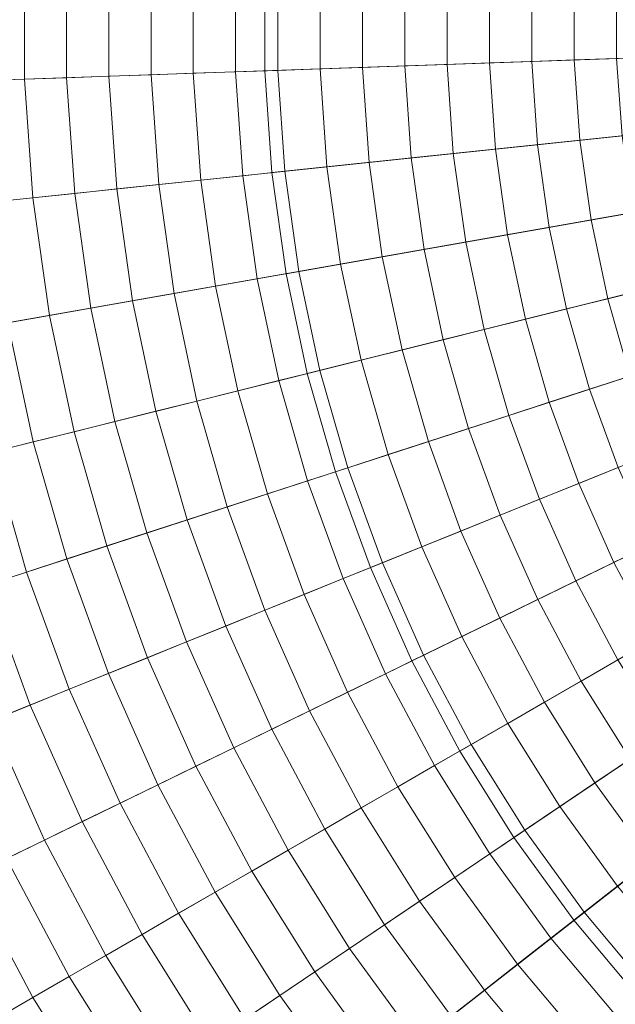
# Model space of a CAD drawing. Header units: centimetres. Extents: x -3.01 to 4.18, y -6.48 to 0.72.
# Tile 189 of 256: x -0.58 to -0.17, y -3.55 to -2.88. Entities that reach past the tile are written whole.
import ezdxf

# ---------------------------------------------------------------- set-up
doc = ezdxf.new("R2010")
doc.units = ezdxf.units.CM
doc.header["$LTSCALE"] = 2.54
doc.layers.add('Lucido design-1', color=7, linetype='Continuous')

# ---------------------------------------------------------------- blocks, each defined once
blk = doc.blocks.new('Gruppo-1')
at = {"color": 142, "linetype": 'Continuous', "lineweight": 9}
for points in [[(-0.41246, -2.84602, -14.60843), (-0.41246, -2.91578, -14.60843), (0.58636, -2.8809, -14.60843), (-0.41246, -2.84602, -14.60843)], [(-0.41246, -2.84602, -13.70118), (-0.41246, -2.91578, -13.70118), (-0.41246, -2.91578, -14.60843), (-0.41246, -2.84602, -14.60843), (-0.41246, -2.84602, -13.70118)], [(0.58636, -2.8809, -13.70118), (-0.41246, -2.91578, -13.70118), (-0.41246, -2.84602, -13.70118), (0.58636, -2.8809, -13.70118)], [(-0.41246, -2.91578, -14.60843), (-0.4076, -2.98537, -14.60843), (0.58636, -2.8809, -14.60843), (-0.41246, -2.91578, -14.60843)], [(0.58636, -2.8809, -13.70118), (-0.4076, -2.98537, -13.70118), (-0.41246, -2.91578, -13.70118), (0.58636, -2.8809, -13.70118)], [(-0.4076, -2.98537, -14.60843), (-0.39789, -3.05445, -14.60843), (0.58636, -2.8809, -14.60843), (-0.4076, -2.98537, -14.60843)], [(0.58636, -2.8809, -13.70118), (-0.39789, -3.05445, -13.70118), (-0.4076, -2.98537, -13.70118), (0.58636, -2.8809, -13.70118)], [(-0.39789, -3.05445, -14.60843), (-0.38339, -3.12268, -14.60843), (0.58636, -2.8809, -14.60843), (-0.39789, -3.05445, -14.60843)], [(0.58636, -2.8809, -13.70118), (-0.38339, -3.12268, -13.70118), (-0.39789, -3.05445, -13.70118), (0.58636, -2.8809, -13.70118)], [(-0.38339, -3.12268, -14.60843), (-0.36416, -3.18974, -14.60843), (0.58636, -2.8809, -14.60843), (-0.38339, -3.12268, -14.60843)], [(0.58636, -2.8809, -13.70118), (-0.36416, -3.18974, -13.70118), (-0.38339, -3.12268, -13.70118), (0.58636, -2.8809, -13.70118)], [(-0.36416, -3.18974, -14.60843), (-0.3403, -3.25529, -14.60843), (0.58636, -2.8809, -14.60843), (-0.36416, -3.18974, -14.60843)], [(0.58636, -2.8809, -13.70118), (-0.3403, -3.25529, -13.70118), (-0.36416, -3.18974, -13.70118), (0.58636, -2.8809, -13.70118)], [(-0.3403, -3.25529, -14.60843), (-0.31193, -3.31902, -14.60843), (0.58636, -2.8809, -14.60843), (-0.3403, -3.25529, -14.60843)], [(0.58636, -2.8809, -13.70118), (-0.31193, -3.31902, -13.70118), (-0.3403, -3.25529, -13.70118), (0.58636, -2.8809, -13.70118)], [(-0.31193, -3.31902, -14.60843), (-0.27917, -3.38062, -14.60843), (0.58636, -2.8809, -14.60843), (-0.31193, -3.31902, -14.60843)], [(0.58636, -2.8809, -13.70118), (-0.27917, -3.38062, -13.70118), (-0.31193, -3.31902, -13.70118), (0.58636, -2.8809, -13.70118)], [(-0.27917, -3.38062, -14.60843), (-0.24221, -3.43978, -14.60843), (0.58636, -2.8809, -14.60843), (-0.27917, -3.38062, -14.60843)], [(0.58636, -2.8809, -13.70118), (-0.24221, -3.43978, -13.70118), (-0.27917, -3.38062, -13.70118), (0.58636, -2.8809, -13.70118)], [(-0.24221, -3.43978, -14.60843), (-0.2012, -3.49621, -14.60843), (0.58636, -2.8809, -14.60843), (-0.24221, -3.43978, -14.60843)], [(0.58636, -2.8809, -13.70118), (-0.2012, -3.49621, -13.70118), (-0.24221, -3.43978, -13.70118), (0.58636, -2.8809, -13.70118)], [(-0.2012, -3.49621, -14.60843), (-0.15636, -3.54965, -14.60843), (0.58636, -2.8809, -14.60843), (-0.2012, -3.49621, -14.60843)], [(0.58636, -2.8809, -13.70118), (-0.15636, -3.54965, -13.70118), (-0.2012, -3.49621, -13.70118), (0.58636, -2.8809, -13.70118)], [(-0.41246, -2.91578, -13.70118), (-0.4076, -2.98537, -13.70118), (-0.4076, -2.98537, -14.60843), (-0.41246, -2.91578, -14.60843), (-0.41246, -2.91578, -13.70118)], [(-0.4076, -2.98537, -13.70118), (-0.39789, -3.05445, -13.70118), (-0.39789, -3.05445, -14.60843), (-0.4076, -2.98537, -14.60843), (-0.4076, -2.98537, -13.70118)], [(-0.39789, -3.05445, -13.70118), (-0.38339, -3.12268, -13.70118), (-0.38339, -3.12268, -14.60843), (-0.39789, -3.05445, -14.60843), (-0.39789, -3.05445, -13.70118)], [(-0.38339, -3.12268, -13.70118), (-0.36416, -3.18974, -13.70118), (-0.36416, -3.18974, -14.60843), (-0.38339, -3.12268, -14.60843), (-0.38339, -3.12268, -13.70118)], [(-0.36416, -3.18974, -13.70118), (-0.3403, -3.25529, -13.70118), (-0.3403, -3.25529, -14.60843), (-0.36416, -3.18974, -14.60843), (-0.36416, -3.18974, -13.70118)], [(-0.3403, -3.25529, -13.70118), (-0.31193, -3.31902, -13.70118), (-0.31193, -3.31902, -14.60843), (-0.3403, -3.25529, -14.60843), (-0.3403, -3.25529, -13.70118)], [(-0.31193, -3.31902, -13.70118), (-0.27917, -3.38062, -13.70118), (-0.27917, -3.38062, -14.60843), (-0.31193, -3.31902, -14.60843), (-0.31193, -3.31902, -13.70118)], [(-0.27917, -3.38062, -13.70118), (-0.24221, -3.43978, -13.70118), (-0.24221, -3.43978, -14.60843), (-0.27917, -3.38062, -14.60843), (-0.27917, -3.38062, -13.70118)], [(-0.24221, -3.43978, -13.70118), (-0.2012, -3.49621, -13.70118), (-0.2012, -3.49621, -14.60843), (-0.24221, -3.43978, -14.60843), (-0.24221, -3.43978, -13.70118)], [(-0.2012, -3.49621, -13.70118), (-0.15636, -3.54965, -13.70118), (-0.15636, -3.54965, -14.60843), (-0.2012, -3.49621, -14.60843), (-0.2012, -3.49621, -13.70118)]]:
    blk.add_polyline3d(points, dxfattribs=at)
for points in [[(-3.01007, -2.75531, -13.70234), (-3.01007, -3.00649, -13.70234), (0.5842, -2.88097, -13.70234), (0.5842, -2.88082, -13.70234)], [(-0.57657, -2.84029, -12.69585), (-0.57657, -2.92151, -12.69585), (-0.60536, -2.92251, -12.70051), (-0.60536, -2.83928, -12.70051)], [(-0.54777, -2.84129, -12.6913), (-0.54777, -2.9205, -12.6913), (-0.57657, -2.92151, -12.69585), (-0.57657, -2.84029, -12.69585)], [(-0.51896, -2.8423, -12.68685), (-0.51896, -2.9195, -12.68685), (-0.54777, -2.9205, -12.6913), (-0.54777, -2.84129, -12.6913)], [(-0.49012, -2.84331, -12.68249), (-0.49012, -2.91849, -12.68249), (-0.51896, -2.9195, -12.68685), (-0.51896, -2.8423, -12.68685)], [(-0.46128, -2.84431, -12.67824), (-0.46128, -2.91748, -12.67824), (-0.49012, -2.91849, -12.68249), (-0.49012, -2.84331, -12.68249)], [(-0.43242, -2.84532, -12.67409), (-0.43242, -2.91647, -12.67409), (-0.46128, -2.91748, -12.67824), (-0.46128, -2.84431, -12.67824)], [(-0.40354, -2.84633, -12.67003), (-0.40354, -2.91547, -12.67003), (-0.43242, -2.91647, -12.67409), (-0.43242, -2.84532, -12.67409)], [(-0.37465, -2.84734, -12.66608), (-0.37465, -2.91446, -12.66608), (-0.40354, -2.91547, -12.67003), (-0.40354, -2.84633, -12.67003)], [(-0.34575, -2.84835, -12.66223), (-0.34575, -2.91345, -12.66223), (-0.37465, -2.91446, -12.66608), (-0.37465, -2.84734, -12.66608)], [(-0.31683, -2.84936, -12.65847), (-0.31683, -2.91244, -12.65847), (-0.34575, -2.91345, -12.66223), (-0.34575, -2.84835, -12.66223)], [(-0.2879, -2.85037, -12.65482), (-0.2879, -2.91143, -12.65482), (-0.31683, -2.91244, -12.65847), (-0.31683, -2.84936, -12.65847)], [(-0.25896, -2.85138, -12.65127), (-0.25896, -2.91042, -12.65127), (-0.2879, -2.91143, -12.65482), (-0.2879, -2.85037, -12.65482)], [(-0.23001, -2.85239, -12.64782), (-0.23001, -2.90941, -12.64782), (-0.25896, -2.91042, -12.65127), (-0.25896, -2.85138, -12.65127)], [(-0.20104, -2.8534, -12.64447), (-0.20104, -2.90839, -12.64447), (-0.23001, -2.90941, -12.64782), (-0.23001, -2.85239, -12.64782)], [(-0.17207, -2.85441, -12.64122), (-0.17207, -2.90738, -12.64122), (-0.20104, -2.90839, -12.64447), (-0.20104, -2.8534, -12.64447)], [(-3.01007, -3.00649, -13.70234), (-2.99255, -3.25706, -13.70234), (0.58421, -2.88112, -13.70234), (0.5842, -2.88097, -13.70234)], [(-2.99255, -3.25706, -13.70234), (-2.95759, -3.50579, -13.70234), (0.58423, -2.88127, -13.70234), (0.58421, -2.88112, -13.70234)], [(-2.95759, -3.50579, -13.70234), (-2.90537, -3.75148, -13.70234), (0.58426, -2.88142, -13.70234), (0.58423, -2.88127, -13.70234)], [(-2.90537, -3.75148, -13.70234), (-2.83614, -3.99293, -13.70234), (0.58431, -2.88157, -13.70234), (0.58426, -2.88142, -13.70234)], [(-2.83614, -3.99293, -13.70234), (-2.75023, -4.22897, -13.70234), (0.58436, -2.88171, -13.70234), (0.58431, -2.88157, -13.70234)], [(-2.75023, -4.22897, -13.70234), (-2.64806, -4.45843, -13.70234), (0.58442, -2.88185, -13.70234), (0.58436, -2.88171, -13.70234)], [(-2.64806, -4.45843, -13.70234), (-2.53014, -4.68021, -13.70234), (0.58449, -2.88198, -13.70234), (0.58442, -2.88185, -13.70234)], [(-2.53014, -4.68021, -13.70234), (-2.39704, -4.89322, -13.70234), (0.58457, -2.88211, -13.70234), (0.58449, -2.88198, -13.70234)], [(-2.39704, -4.89322, -13.70234), (-2.24939, -5.09643, -13.70234), (0.58466, -2.88223, -13.70234), (0.58457, -2.88211, -13.70234)], [(-2.24939, -5.09643, -13.70234), (-2.08794, -5.28885, -13.70234), (0.58475, -2.88234, -13.70234), (0.58466, -2.88223, -13.70234)], [(-2.08794, -5.28885, -13.70234), (-1.91345, -5.46953, -13.70234), (0.58486, -2.88245, -13.70234), (0.58475, -2.88234, -13.70234)], [(-1.91345, -5.46953, -13.70234), (-1.72679, -5.63761, -13.70234), (0.58497, -2.88255, -13.70234), (0.58486, -2.88245, -13.70234)], [(-1.72679, -5.63761, -13.70234), (-1.52886, -5.79225, -13.70234), (0.58509, -2.88265, -13.70234), (0.58497, -2.88255, -13.70234)], [(-1.52886, -5.79225, -13.70234), (-1.32062, -5.93271, -13.70234), (0.58522, -2.88273, -13.70234), (0.58509, -2.88265, -13.70234)], [(-1.32062, -5.93271, -13.70234), (-1.10309, -6.0583, -13.70234), (0.58535, -2.88281, -13.70234), (0.58522, -2.88273, -13.70234)], [(-1.10309, -6.0583, -13.70234), (-0.87733, -6.16841, -13.70234), (0.58548, -2.88287, -13.70234), (0.58535, -2.88281, -13.70234)], [(-0.87733, -6.16841, -13.70234), (-0.64444, -6.2625, -13.70234), (0.58562, -2.88293, -13.70234), (0.58548, -2.88287, -13.70234)], [(-0.64444, -6.2625, -13.70234), (-0.40555, -6.34012, -13.70234), (0.58577, -2.88298, -13.70234), (0.58562, -2.88293, -13.70234)], [(-0.40555, -6.34012, -13.70234), (-0.16184, -6.40089, -13.70234), (0.58591, -2.88301, -13.70234), (0.58577, -2.88298, -13.70234)], [(-0.31683, -2.91244, -12.65847), (-0.31243, -2.97537, -12.65847), (-0.34121, -2.97839, -12.66223), (-0.34575, -2.91345, -12.66223)], [(-0.2879, -2.91143, -12.65482), (-0.28364, -2.97234, -12.65482), (-0.31243, -2.97537, -12.65847), (-0.31683, -2.91244, -12.65847)], [(-0.25896, -2.91042, -12.65127), (-0.25484, -2.96931, -12.65127), (-0.28364, -2.97234, -12.65482), (-0.2879, -2.91143, -12.65482)], [(-0.23001, -2.90941, -12.64782), (-0.22603, -2.96628, -12.64782), (-0.25484, -2.96931, -12.65127), (-0.25896, -2.91042, -12.65127)], [(-0.20104, -2.90839, -12.64447), (-0.19721, -2.96325, -12.64447), (-0.22603, -2.96628, -12.64782), (-0.23001, -2.90941, -12.64782)], [(-0.17207, -2.90738, -12.64122), (-0.16837, -2.96022, -12.64122), (-0.19721, -2.96325, -12.64447), (-0.20104, -2.90839, -12.64447)], [(-0.51896, -2.9195, -12.68685), (-0.51357, -2.99651, -12.68685), (-0.54225, -2.99952, -12.6913), (-0.54777, -2.9205, -12.6913)], [(-0.49012, -2.91849, -12.68249), (-0.48488, -2.99349, -12.68249), (-0.51357, -2.99651, -12.68685), (-0.51896, -2.9195, -12.68685)], [(-0.46128, -2.91748, -12.67824), (-0.45617, -2.99047, -12.67824), (-0.48488, -2.99349, -12.68249), (-0.49012, -2.91849, -12.68249)], [(-0.43242, -2.91647, -12.67409), (-0.42745, -2.98745, -12.67409), (-0.45617, -2.99047, -12.67824), (-0.46128, -2.91748, -12.67824)], [(-0.40354, -2.91547, -12.67003), (-0.39872, -2.98443, -12.67003), (-0.42745, -2.98745, -12.67409), (-0.43242, -2.91647, -12.67409)], [(-0.37465, -2.91446, -12.66608), (-0.36997, -2.98141, -12.66608), (-0.39872, -2.98443, -12.67003), (-0.40354, -2.91547, -12.67003)], [(-0.34575, -2.91345, -12.66223), (-0.34121, -2.97839, -12.66223), (-0.36997, -2.98141, -12.66608), (-0.37465, -2.91446, -12.66608)], [(-0.57657, -2.92151, -12.69585), (-0.57091, -3.00253, -12.69585), (-0.59955, -3.00554, -12.70051), (-0.60536, -2.92251, -12.70051)], [(-0.54777, -2.9205, -12.6913), (-0.54225, -2.99952, -12.6913), (-0.57091, -3.00253, -12.69585), (-0.57657, -2.92151, -12.69585)], [(-0.16837, -2.96022, -12.64122), (-0.161, -3.01268, -12.64122), (-0.18955, -3.01771, -12.64447), (-0.19721, -2.96325, -12.64447)], [(-0.22603, -2.96628, -12.64782), (-0.2181, -3.02275, -12.64782), (-0.24663, -3.02778, -12.65127), (-0.25484, -2.96931, -12.65127)], [(-0.19721, -2.96325, -12.64447), (-0.18955, -3.01771, -12.64447), (-0.2181, -3.02275, -12.64782), (-0.22603, -2.96628, -12.64782)], [(-0.28364, -2.97234, -12.65482), (-0.27515, -3.03281, -12.65482), (-0.30365, -3.03783, -12.65847), (-0.31243, -2.97537, -12.65847)], [(-0.25484, -2.96931, -12.65127), (-0.24663, -3.02778, -12.65127), (-0.27515, -3.03281, -12.65482), (-0.28364, -2.97234, -12.65482)], [(-0.34121, -2.97839, -12.66223), (-0.33215, -3.04286, -12.66223), (-0.36063, -3.04788, -12.66608), (-0.36997, -2.98141, -12.66608)], [(-0.31243, -2.97537, -12.65847), (-0.30365, -3.03783, -12.65847), (-0.33215, -3.04286, -12.66223), (-0.34121, -2.97839, -12.66223)], [(-0.39872, -2.98443, -12.67003), (-0.3891, -3.0529, -12.67003), (-0.41755, -3.05791, -12.67409), (-0.42745, -2.98745, -12.67409)], [(-0.36997, -2.98141, -12.66608), (-0.36063, -3.04788, -12.66608), (-0.3891, -3.0529, -12.67003), (-0.39872, -2.98443, -12.67003)], [(-0.48488, -2.99349, -12.68249), (-0.47442, -3.06794, -12.68249), (-0.50283, -3.07295, -12.68685), (-0.51357, -2.99651, -12.68685)], [(-0.45617, -2.99047, -12.67824), (-0.44599, -3.06293, -12.67824), (-0.47442, -3.06794, -12.68249), (-0.48488, -2.99349, -12.68249)], [(-0.42745, -2.98745, -12.67409), (-0.41755, -3.05791, -12.67409), (-0.44599, -3.06293, -12.67824), (-0.45617, -2.99047, -12.67824)], [(-0.54225, -2.99952, -12.6913), (-0.53122, -3.07796, -12.6913), (-0.5596, -3.08296, -12.69585), (-0.57091, -3.00253, -12.69585)], [(-0.51357, -2.99651, -12.68685), (-0.50283, -3.07295, -12.68685), (-0.53122, -3.07796, -12.6913), (-0.54225, -2.99952, -12.6913)], [(-0.57091, -3.00253, -12.69585), (-0.5596, -3.08296, -12.69585), (-0.58797, -3.08796, -12.70051), (-0.59955, -3.00554, -12.70051)], [(-0.161, -3.01268, -12.64122), (-0.14999, -3.06449, -12.64122), (-0.17812, -3.0715, -12.64447), (-0.18955, -3.01771, -12.64447)], [(-0.18955, -3.01771, -12.64447), (-0.17812, -3.0715, -12.64447), (-0.20624, -3.07852, -12.64782), (-0.2181, -3.02275, -12.64782)], [(-0.2181, -3.02275, -12.64782), (-0.20624, -3.07852, -12.64782), (-0.23435, -3.08553, -12.65127), (-0.24663, -3.02778, -12.65127)], [(-0.27515, -3.03281, -12.65482), (-0.26245, -3.09253, -12.65482), (-0.29054, -3.09953, -12.65847), (-0.30365, -3.03783, -12.65847)], [(-0.24663, -3.02778, -12.65127), (-0.23435, -3.08553, -12.65127), (-0.26245, -3.09253, -12.65482), (-0.27515, -3.03281, -12.65482)], [(-0.30365, -3.03783, -12.65847), (-0.29054, -3.09953, -12.65847), (-0.31861, -3.10653, -12.66223), (-0.33215, -3.04286, -12.66223)], [(-0.33215, -3.04286, -12.66223), (-0.31861, -3.10653, -12.66223), (-0.34667, -3.11353, -12.66608), (-0.36063, -3.04788, -12.66608)], [(-0.3891, -3.0529, -12.67003), (-0.37472, -3.12052, -12.67003), (-0.40276, -3.12751, -12.67409), (-0.41755, -3.05791, -12.67409)], [(-0.36063, -3.04788, -12.66608), (-0.34667, -3.11353, -12.66608), (-0.37472, -3.12052, -12.67003), (-0.3891, -3.0529, -12.67003)], [(-0.41755, -3.05791, -12.67409), (-0.40276, -3.12751, -12.67409), (-0.43078, -3.1345, -12.67824), (-0.44599, -3.06293, -12.67824)], [(-0.47442, -3.06794, -12.68249), (-0.45879, -3.14148, -12.68249), (-0.48678, -3.14846, -12.68685), (-0.50283, -3.07295, -12.68685)], [(-0.44599, -3.06293, -12.67824), (-0.43078, -3.1345, -12.67824), (-0.45879, -3.14148, -12.68249), (-0.47442, -3.06794, -12.68249)], [(-0.14999, -3.06449, -12.64122), (-0.13539, -3.11541, -12.64122), (-0.16296, -3.12437, -12.64447), (-0.17812, -3.0715, -12.64447)], [(-0.50283, -3.07295, -12.68685), (-0.48678, -3.14846, -12.68685), (-0.51476, -3.15544, -12.6913), (-0.53122, -3.07796, -12.6913)], [(-0.17812, -3.0715, -12.64447), (-0.16296, -3.12437, -12.64447), (-0.19053, -3.13332, -12.64782), (-0.20624, -3.07852, -12.64782)], [(-0.53122, -3.07796, -12.6913), (-0.51476, -3.15544, -12.6913), (-0.54272, -3.16241, -12.69585), (-0.5596, -3.08296, -12.69585)], [(-0.20624, -3.07852, -12.64782), (-0.19053, -3.13332, -12.64782), (-0.21808, -3.14228, -12.65127), (-0.23435, -3.08553, -12.65127)], [(-0.58797, -3.08796, -12.70051), (-0.57066, -3.16938, -12.70051), (-0.5986, -3.17634, -12.70526), (-0.61632, -3.09296, -12.70526)], [(-0.5596, -3.08296, -12.69585), (-0.54272, -3.16241, -12.69585), (-0.57066, -3.16938, -12.70051), (-0.58797, -3.08796, -12.70051)], [(-0.23435, -3.08553, -12.65127), (-0.21808, -3.14228, -12.65127), (-0.24562, -3.15123, -12.65482), (-0.26245, -3.09253, -12.65482)], [(-0.26245, -3.09253, -12.65482), (-0.24562, -3.15123, -12.65482), (-0.27315, -3.16017, -12.65847), (-0.29054, -3.09953, -12.65847)], [(-0.29054, -3.09953, -12.65847), (-0.27315, -3.16017, -12.65847), (-0.30067, -3.16911, -12.66223), (-0.31861, -3.10653, -12.66223)], [(-0.31861, -3.10653, -12.66223), (-0.30067, -3.16911, -12.66223), (-0.32817, -3.17805, -12.66608), (-0.34667, -3.11353, -12.66608)], [(-0.34667, -3.11353, -12.66608), (-0.32817, -3.17805, -12.66608), (-0.35567, -3.18698, -12.67003), (-0.37472, -3.12052, -12.67003)], [(-0.37472, -3.12052, -12.67003), (-0.35567, -3.18698, -12.67003), (-0.38314, -3.19591, -12.67409), (-0.40276, -3.12751, -12.67409)], [(-0.40276, -3.12751, -12.67409), (-0.38314, -3.19591, -12.67409), (-0.41061, -3.20483, -12.67824), (-0.43078, -3.1345, -12.67824)], [(-0.16296, -3.12437, -12.64447), (-0.14415, -3.17604, -12.64447), (-0.17103, -3.1869, -12.64782), (-0.19053, -3.13332, -12.64782)], [(-0.43078, -3.1345, -12.67824), (-0.41061, -3.20483, -12.67824), (-0.43806, -3.21375, -12.68249), (-0.45879, -3.14148, -12.68249)], [(-0.19053, -3.13332, -12.64782), (-0.17103, -3.1869, -12.64782), (-0.19789, -3.19775, -12.65127), (-0.21808, -3.14228, -12.65127)], [(-0.45879, -3.14148, -12.68249), (-0.43806, -3.21375, -12.68249), (-0.4655, -3.22267, -12.68685), (-0.48678, -3.14846, -12.68685)], [(-0.48678, -3.14846, -12.68685), (-0.4655, -3.22267, -12.68685), (-0.49292, -3.23158, -12.6913), (-0.51476, -3.15544, -12.6913)], [(-0.21808, -3.14228, -12.65127), (-0.19789, -3.19775, -12.65127), (-0.22474, -3.2086, -12.65482), (-0.24562, -3.15123, -12.65482)], [(-0.51476, -3.15544, -12.6913), (-0.49292, -3.23158, -12.6913), (-0.52033, -3.24048, -12.69585), (-0.54272, -3.16241, -12.69585)], [(-0.24562, -3.15123, -12.65482), (-0.22474, -3.2086, -12.65482), (-0.25158, -3.21945, -12.65847), (-0.27315, -3.16017, -12.65847)], [(-0.27315, -3.16017, -12.65847), (-0.25158, -3.21945, -12.65847), (-0.2784, -3.23029, -12.66223), (-0.30067, -3.16911, -12.66223)], [(-0.54272, -3.16241, -12.69585), (-0.52033, -3.24048, -12.69585), (-0.54772, -3.24938, -12.70051), (-0.57066, -3.16938, -12.70051)], [(-0.57066, -3.16938, -12.70051), (-0.54772, -3.24938, -12.70051), (-0.5751, -3.25828, -12.70526), (-0.5986, -3.17634, -12.70526)], [(-0.30067, -3.16911, -12.66223), (-0.2784, -3.23029, -12.66223), (-0.30522, -3.24112, -12.66608), (-0.32817, -3.17805, -12.66608)], [(-0.5986, -3.17634, -12.70526), (-0.5751, -3.25828, -12.70526), (-0.60246, -3.26717, -12.71011), (-0.62651, -3.1833, -12.71011)], [(-0.32817, -3.17805, -12.66608), (-0.30522, -3.24112, -12.66608), (-0.33202, -3.25195, -12.67003), (-0.35567, -3.18698, -12.67003)], [(-0.35567, -3.18698, -12.67003), (-0.33202, -3.25195, -12.67003), (-0.35881, -3.26277, -12.67409), (-0.38314, -3.19591, -12.67409)], [(-0.17103, -3.1869, -12.64782), (-0.14783, -3.23899, -12.64782), (-0.17387, -3.25169, -12.65127), (-0.19789, -3.19775, -12.65127)], [(-0.38314, -3.19591, -12.67409), (-0.35881, -3.26277, -12.67409), (-0.38558, -3.27359, -12.67824), (-0.41061, -3.20483, -12.67824)], [(-0.19789, -3.19775, -12.65127), (-0.17387, -3.25169, -12.65127), (-0.1999, -3.26438, -12.65482), (-0.22474, -3.2086, -12.65482)], [(-0.41061, -3.20483, -12.67824), (-0.38558, -3.27359, -12.67824), (-0.41235, -3.2844, -12.68249), (-0.43806, -3.21375, -12.68249)], [(-0.22474, -3.2086, -12.65482), (-0.1999, -3.26438, -12.65482), (-0.22592, -3.27707, -12.65847), (-0.25158, -3.21945, -12.65847)], [(-0.43806, -3.21375, -12.68249), (-0.41235, -3.2844, -12.68249), (-0.4391, -3.29521, -12.68685), (-0.4655, -3.22267, -12.68685)], [(-0.4655, -3.22267, -12.68685), (-0.4391, -3.29521, -12.68685), (-0.46583, -3.30601, -12.6913), (-0.49292, -3.23158, -12.6913)], [(-0.25158, -3.21945, -12.65847), (-0.22592, -3.27707, -12.65847), (-0.25192, -3.28976, -12.66223), (-0.2784, -3.23029, -12.66223)], [(-0.49292, -3.23158, -12.6913), (-0.46583, -3.30601, -12.6913), (-0.49255, -3.31681, -12.69585), (-0.52033, -3.24048, -12.69585)], [(-0.2784, -3.23029, -12.66223), (-0.25192, -3.28976, -12.66223), (-0.27792, -3.30244, -12.66608), (-0.30522, -3.24112, -12.66608)], [(-0.52033, -3.24048, -12.69585), (-0.49255, -3.31681, -12.69585), (-0.51926, -3.3276, -12.70051), (-0.54772, -3.24938, -12.70051)], [(-0.30522, -3.24112, -12.66608), (-0.27792, -3.30244, -12.66608), (-0.3039, -3.31511, -12.67003), (-0.33202, -3.25195, -12.67003)], [(-0.14783, -3.23899, -12.64782), (-0.12107, -3.28933, -12.64782), (-0.14616, -3.30382, -12.65127), (-0.17387, -3.25169, -12.65127)], [(-0.54772, -3.24938, -12.70051), (-0.51926, -3.3276, -12.70051), (-0.54595, -3.33838, -12.70526), (-0.5751, -3.25828, -12.70526)], [(-0.33202, -3.25195, -12.67003), (-0.3039, -3.31511, -12.67003), (-0.32987, -3.32777, -12.67409), (-0.35881, -3.26277, -12.67409)], [(-0.17387, -3.25169, -12.65127), (-0.14616, -3.30382, -12.65127), (-0.17124, -3.3183, -12.65482), (-0.1999, -3.26438, -12.65482)], [(-0.5751, -3.25828, -12.70526), (-0.54595, -3.33838, -12.70526), (-0.57262, -3.34916, -12.71011), (-0.60246, -3.26717, -12.71011)], [(-0.35881, -3.26277, -12.67409), (-0.32987, -3.32777, -12.67409), (-0.35582, -3.34043, -12.67824), (-0.38558, -3.27359, -12.67824)], [(-0.60246, -3.26717, -12.71011), (-0.57262, -3.34916, -12.71011), (-0.59928, -3.35993, -12.71507), (-0.62981, -3.27606, -12.71507)], [(-0.1999, -3.26438, -12.65482), (-0.17124, -3.3183, -12.65482), (-0.1963, -3.33277, -12.65847), (-0.22592, -3.27707, -12.65847)], [(-0.38558, -3.27359, -12.67824), (-0.35582, -3.34043, -12.67824), (-0.38177, -3.35309, -12.68249), (-0.41235, -3.2844, -12.68249)], [(-0.22592, -3.27707, -12.65847), (-0.1963, -3.33277, -12.65847), (-0.22136, -3.34724, -12.66223), (-0.25192, -3.28976, -12.66223)], [(-0.41235, -3.2844, -12.68249), (-0.38177, -3.35309, -12.68249), (-0.4077, -3.36573, -12.68685), (-0.4391, -3.29521, -12.68685)], [(-0.25192, -3.28976, -12.66223), (-0.22136, -3.34724, -12.66223), (-0.24641, -3.3617, -12.66608), (-0.27792, -3.30244, -12.66608)], [(-0.4391, -3.29521, -12.68685), (-0.4077, -3.36573, -12.68685), (-0.43361, -3.37837, -12.6913), (-0.46583, -3.30601, -12.6913)], [(-0.27792, -3.30244, -12.66608), (-0.24641, -3.3617, -12.66608), (-0.27144, -3.37615, -12.67003), (-0.3039, -3.31511, -12.67003)], [(-0.46583, -3.30601, -12.6913), (-0.43361, -3.37837, -12.6913), (-0.45952, -3.39101, -12.69585), (-0.49255, -3.31681, -12.69585)], [(-0.49255, -3.31681, -12.69585), (-0.45952, -3.39101, -12.69585), (-0.4854, -3.40363, -12.70051), (-0.51926, -3.3276, -12.70051)], [(-0.3039, -3.31511, -12.67003), (-0.27144, -3.37615, -12.67003), (-0.29646, -3.3906, -12.67409), (-0.32987, -3.32777, -12.67409)], [(-0.17124, -3.3183, -12.65482), (-0.13888, -3.37008, -12.65482), (-0.16288, -3.38627, -12.65847), (-0.1963, -3.33277, -12.65847)], [(-0.51926, -3.3276, -12.70051), (-0.4854, -3.40363, -12.70051), (-0.51128, -3.41625, -12.70526), (-0.54595, -3.33838, -12.70526)], [(-0.32987, -3.32777, -12.67409), (-0.29646, -3.3906, -12.67409), (-0.32147, -3.40504, -12.67824), (-0.35582, -3.34043, -12.67824)], [(-0.1963, -3.33277, -12.65847), (-0.16288, -3.38627, -12.65847), (-0.18686, -3.40245, -12.66223), (-0.22136, -3.34724, -12.66223)], [(-0.54595, -3.33838, -12.70526), (-0.51128, -3.41625, -12.70526), (-0.53713, -3.42886, -12.71011), (-0.57262, -3.34916, -12.71011)], [(-0.35582, -3.34043, -12.67824), (-0.32147, -3.40504, -12.67824), (-0.34647, -3.41947, -12.68249), (-0.38177, -3.35309, -12.68249)], [(-0.57262, -3.34916, -12.71011), (-0.53713, -3.42886, -12.71011), (-0.56298, -3.44147, -12.71507), (-0.59928, -3.35993, -12.71507)], [(-0.22136, -3.34724, -12.66223), (-0.18686, -3.40245, -12.66223), (-0.21084, -3.41862, -12.66608), (-0.24641, -3.3617, -12.66608)], [(-0.38177, -3.35309, -12.68249), (-0.34647, -3.41947, -12.68249), (-0.37146, -3.43389, -12.68685), (-0.4077, -3.36573, -12.68685)], [(-0.59928, -3.35993, -12.71507), (-0.56298, -3.44147, -12.71507), (-0.5888, -3.45406, -12.72012), (-0.62592, -3.37069, -12.72012)], [(-0.24641, -3.3617, -12.66608), (-0.21084, -3.41862, -12.66608), (-0.23481, -3.43478, -12.67003), (-0.27144, -3.37615, -12.67003)], [(-0.4077, -3.36573, -12.68685), (-0.37146, -3.43389, -12.68685), (-0.39643, -3.44831, -12.6913), (-0.43361, -3.37837, -12.6913)], [(-0.27144, -3.37615, -12.67003), (-0.23481, -3.43478, -12.67003), (-0.25876, -3.45094, -12.67409), (-0.29646, -3.3906, -12.67409)], [(-0.43361, -3.37837, -12.6913), (-0.39643, -3.44831, -12.6913), (-0.42138, -3.46272, -12.69585), (-0.45952, -3.39101, -12.69585)], [(-0.29646, -3.3906, -12.67409), (-0.25876, -3.45094, -12.67409), (-0.2827, -3.46709, -12.67824), (-0.32147, -3.40504, -12.67824)], [(-0.16288, -3.38627, -12.65847), (-0.1258, -3.4373, -12.65847), (-0.1486, -3.45511, -12.66223), (-0.18686, -3.40245, -12.66223)], [(-0.45952, -3.39101, -12.69585), (-0.42138, -3.46272, -12.69585), (-0.44633, -3.47712, -12.70051), (-0.4854, -3.40363, -12.70051)], [(-0.4854, -3.40363, -12.70051), (-0.44633, -3.47712, -12.70051), (-0.47126, -3.49151, -12.70526), (-0.51128, -3.41625, -12.70526)], [(-0.18686, -3.40245, -12.66223), (-0.1486, -3.45511, -12.66223), (-0.17139, -3.47292, -12.66608), (-0.21084, -3.41862, -12.66608)], [(-0.32147, -3.40504, -12.67824), (-0.2827, -3.46709, -12.67824), (-0.30663, -3.48323, -12.68249), (-0.34647, -3.41947, -12.68249)], [(-0.51128, -3.41625, -12.70526), (-0.47126, -3.49151, -12.70526), (-0.49617, -3.5059, -12.71011), (-0.53713, -3.42886, -12.71011)], [(-0.34647, -3.41947, -12.68249), (-0.30663, -3.48323, -12.68249), (-0.33055, -3.49936, -12.68685), (-0.37146, -3.43389, -12.68685)], [(-0.21084, -3.41862, -12.66608), (-0.17139, -3.47292, -12.66608), (-0.19417, -3.49071, -12.67003), (-0.23481, -3.43478, -12.67003)], [(-0.53713, -3.42886, -12.71011), (-0.49617, -3.5059, -12.71011), (-0.52107, -3.52028, -12.71507), (-0.56298, -3.44147, -12.71507)], [(-0.37146, -3.43389, -12.68685), (-0.33055, -3.49936, -12.68685), (-0.35445, -3.51548, -12.6913), (-0.39643, -3.44831, -12.6913)], [(-0.23481, -3.43478, -12.67003), (-0.19417, -3.49071, -12.67003), (-0.21694, -3.5085, -12.67409), (-0.25876, -3.45094, -12.67409)], [(-0.56298, -3.44147, -12.71507), (-0.52107, -3.52028, -12.71507), (-0.54596, -3.53464, -12.72012), (-0.5888, -3.45406, -12.72012)], [(-0.39643, -3.44831, -12.6913), (-0.35445, -3.51548, -12.6913), (-0.37834, -3.5316, -12.69585), (-0.42138, -3.46272, -12.69585)], [(-0.25876, -3.45094, -12.67409), (-0.21694, -3.5085, -12.67409), (-0.23969, -3.52628, -12.67824), (-0.2827, -3.46709, -12.67824)], [(-0.5888, -3.45406, -12.72012), (-0.54596, -3.53464, -12.72012), (-0.57083, -3.549, -12.72527), (-0.61461, -3.46665, -12.72527)], [(-0.42138, -3.46272, -12.69585), (-0.37834, -3.5316, -12.69585), (-0.40222, -3.54771, -12.70051), (-0.44633, -3.47712, -12.70051)], [(-0.61461, -3.46665, -12.72527), (-0.57083, -3.549, -12.72527), (-0.59568, -3.56335, -12.73052), (-0.64041, -3.47923, -12.73052)], [(-0.2827, -3.46709, -12.67824), (-0.23969, -3.52628, -12.67824), (-0.26244, -3.54405, -12.68249), (-0.30663, -3.48323, -12.68249)], [(-0.44633, -3.47712, -12.70051), (-0.40222, -3.54771, -12.70051), (-0.42609, -3.5638, -12.70526), (-0.47126, -3.49151, -12.70526)], [(-0.17139, -3.47292, -12.66608), (-0.12825, -3.52433, -12.66608), (-0.14973, -3.54368, -12.67003), (-0.19417, -3.49071, -12.67003)], [(-0.30663, -3.48323, -12.68249), (-0.26244, -3.54405, -12.68249), (-0.28517, -3.56181, -12.68685), (-0.33055, -3.49936, -12.68685)], [(-0.47126, -3.49151, -12.70526), (-0.42609, -3.5638, -12.70526), (-0.44994, -3.57989, -12.71011), (-0.49617, -3.5059, -12.71011)], [(-0.19417, -3.49071, -12.67003), (-0.14973, -3.54368, -12.67003), (-0.1712, -3.56301, -12.67409), (-0.21694, -3.5085, -12.67409)], [(-0.33055, -3.49936, -12.68685), (-0.28517, -3.56181, -12.68685), (-0.30789, -3.57957, -12.6913), (-0.35445, -3.51548, -12.6913)], [(-0.49617, -3.5059, -12.71011), (-0.44994, -3.57989, -12.71011), (-0.47377, -3.59597, -12.71507), (-0.52107, -3.52028, -12.71507)], [(-0.21694, -3.5085, -12.67409), (-0.1712, -3.56301, -12.67409), (-0.19266, -3.58233, -12.67824), (-0.23969, -3.52628, -12.67824)], [(-0.35445, -3.51548, -12.6913), (-0.30789, -3.57957, -12.6913), (-0.3306, -3.59731, -12.69585), (-0.37834, -3.5316, -12.69585)], [(-0.52107, -3.52028, -12.71507), (-0.47377, -3.59597, -12.71507), (-0.4976, -3.61204, -12.72012), (-0.54596, -3.53464, -12.72012)], [(-0.37834, -3.5316, -12.69585), (-0.3306, -3.59731, -12.69585), (-0.3533, -3.61504, -12.70051), (-0.40222, -3.54771, -12.70051)], [(-0.23969, -3.52628, -12.67824), (-0.19266, -3.58233, -12.67824), (-0.21411, -3.60165, -12.68249), (-0.26244, -3.54405, -12.68249)], [(-0.54596, -3.53464, -12.72012), (-0.4976, -3.61204, -12.72012), (-0.5214, -3.6281, -12.72527), (-0.57083, -3.549, -12.72527)], [(-0.26244, -3.54405, -12.68249), (-0.21411, -3.60165, -12.68249), (-0.23555, -3.62095, -12.68685), (-0.28517, -3.56181, -12.68685)], [(-0.57083, -3.549, -12.72527), (-0.5214, -3.6281, -12.72527), (-0.5452, -3.64414, -12.73052), (-0.59568, -3.56335, -12.73052)], [(-0.40222, -3.54771, -12.70051), (-0.3533, -3.61504, -12.70051), (-0.37598, -3.63276, -12.70526), (-0.42609, -3.5638, -12.70526)]]:
    blk.add_3dface(points, dxfattribs=at)

msp = doc.modelspace()

# ---------------------------------------------------------------- block references
at = {"layer": 'Lucido design-1', "color": 7}
msp.add_blockref('Gruppo-1', (0, 0), dxfattribs=at)

doc.saveas('drawing.dxf')
